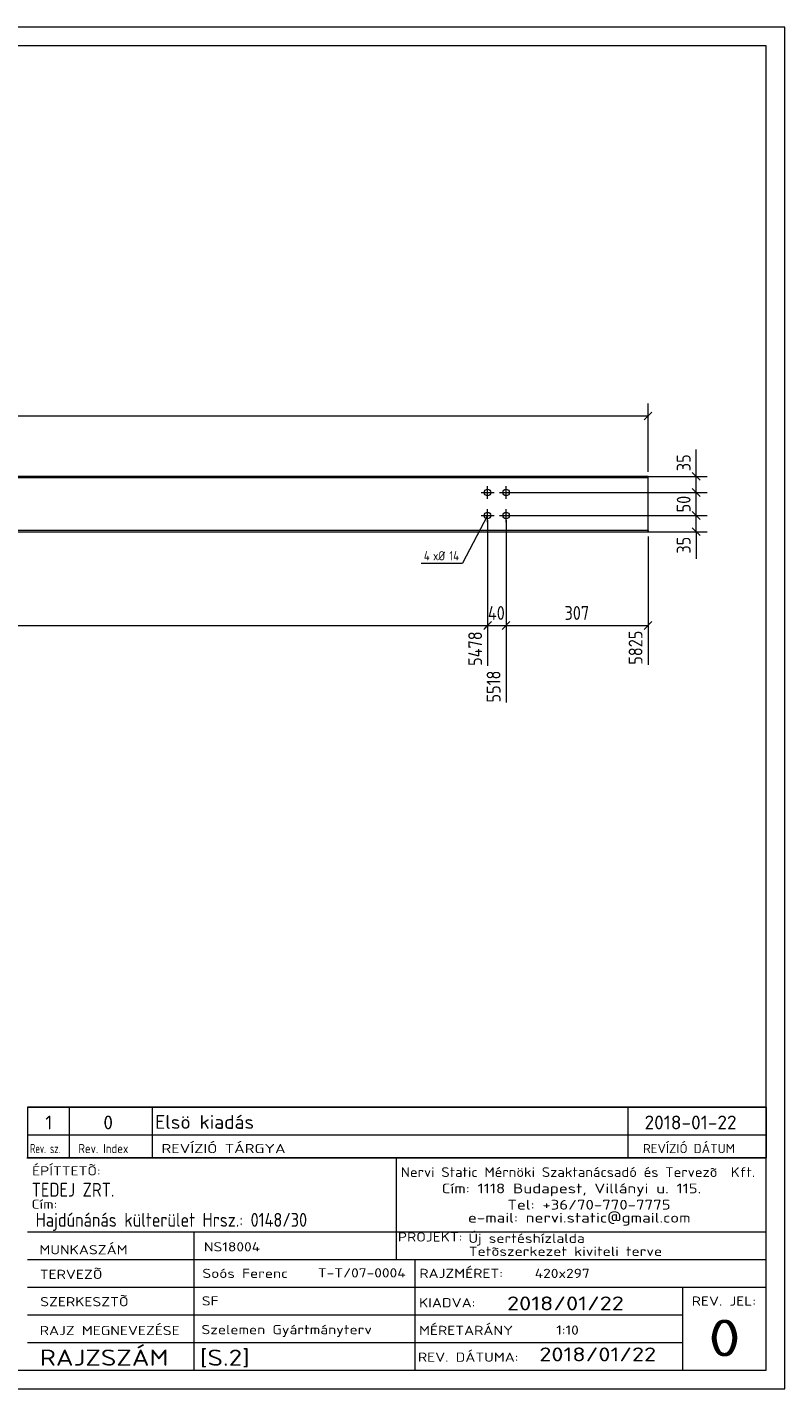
# Model space of a CAD drawing. Header units: millimetres. Extents: x 1 to 419, y 1 to 296.
# Tile 2 of 2: x 255 to 419, y 1 to 296. Entities that reach past the tile are written whole.
import ezdxf

# ---------------------------------------------------------------- set-up
doc = ezdxf.new("R2010")
doc.units = ezdxf.units.MM
doc.header["$LTSCALE"] = 0.6
doc.linetypes.add('XKITLINE00', pattern=[0])
doc.linetypes.add('XKITLINE02', pattern=[4, 2, -2])
for name, color, linetype, lineweight in [('Bolt', 7, 'Continuous', 0), ('BoltMark', 3, 'Continuous', 0), ('DrawingSheet', 5, 'Continuous', 0), ('OtherObjectType', 1, 'Continuous', 0), ('Part', 2, 'Continuous', 0), ('Z-DIMENSIONS', 1, 'Continuous', 0)]:
    doc.layers.add(name, color=color, linetype=linetype, lineweight=lineweight)
doc.styles.add('ISOCPEUR', font='ISOCPEUR.TTF')

msp = doc.modelspace()

# ---------------------------------------------------------------- linework, layer by layer
at = {"layer": 'Bolt', "color": 4, "linetype": 'XKITLINE00', "lineweight": 0}
for p, q in [((353.23, 195.19), (356.03, 195.19)), ((354.63, 193.79), (354.63, 196.59)), ((357.23, 195.19), (360.03, 195.19)), ((358.63, 193.79), (358.63, 196.59)), ((353.23, 190.19), (356.03, 190.19)), ((354.63, 188.79), (354.63, 191.59)), ((357.23, 190.19), (360.03, 190.19)), ((358.63, 188.79), (358.63, 191.59))]:
    msp.add_line(p, q, dxfattribs=at)
for centre in [(354.63, 195.19), (358.63, 195.19), (354.63, 190.19), (358.63, 190.19)]:
    msp.add_circle(centre, 0.7, dxfattribs=at)
at = {"layer": 'BoltMark', "color": 4, "linetype": 'XKITLINE00', "lineweight": 0}
for p in [(354.63, 190.19), (340.23, 179.88)]:
    msp.add_line(p, (349.17, 179.88), dxfattribs=at)
at = {"layer": 'DrawingSheet', "color": 2, "linetype": 'XKITLINE00', "lineweight": 0}
for p, q in [((419, 296), (1, 296)), ((419, 1), (419, 296)), ((1, 1), (419, 1))]:
    msp.add_line(p, q, dxfattribs=at)
at = {"layer": 'DrawingSheet', "color": 3, "linetype": 'XKITLINE00', "lineweight": 0}
for p, q in [((415, 292), (5, 292)), ((415, 5), (415, 292)), ((5, 5), (415, 5))]:
    msp.add_line(p, q, dxfattribs=at)
at = {"layer": 'OtherObjectType', "color": 7, "linetype": 'XKITLINE00', "lineweight": 0}
for p, q in [((255, 62.05), (415, 62.05)), ((255, 62.05), (255, 56.05)), ((264, 62.05), (264, 56.05)), ((282, 62.05), (282, 56.05)), ((385, 62.05), (385, 56.05)), ((415, 62.05), (415, 56.05)), ((255, 56.05), (255, 51.05)), ((255, 56.05), (415, 56.05)), ((264, 56.05), (264, 51.05)), ((282, 56.05), (282, 51.05)), ((385, 56.05), (385, 51.05)), ((415, 56.05), (415, 51.05)), ((254.84, 51.05), (415, 51.05)), ((415, 51.05), (255, 51.05)), ((334.84, 51), (334.84, 35)), ((414.98, 5), (415, 51.05)), ((254.98, 35), (414.98, 35)), ((290.98, 35), (290.98, 5)), ((334.84, 35), (334.84, 29)), ((254.98, 29), (338.84, 29)), ((338.84, 29), (338.84, 5)), ((338.84, 29), (414.84, 29)), ((254.98, 23), (414.98, 23)), ((396.84, 23), (396.84, 5)), ((254.98, 17), (396.84, 17)), ((254.98, 11), (396.98, 11)), ((254.98, 5), (414.98, 5))]:
    msp.add_line(p, q, dxfattribs=at)
at = {"layer": 'OtherObjectType', "color": 1, "linetype": 'XKITLINE00', "lineweight": 0}
for p, q in [((415, 62.05), (255, 62.05)), ((255, 56.05), (415, 56.05))]:
    msp.add_line(p, q, dxfattribs=at)
at = {"layer": 'Part', "color": 2, "linetype": 'XKITLINE00', "lineweight": 0}
for p, q in [((389.38, 198.68), (189.59, 198.68)), ((389.38, 198.38), (189.59, 198.38)), ((389.38, 186.98), (389.38, 198.68)), ((389.38, 186.98), (189.59, 186.98)), ((189.59, 186.68), (389.38, 186.68)), ((389.38, 186.68), (389.38, 186.98))]:
    msp.add_line(p, q, dxfattribs=at)
at = {"layer": 'Part', "color": 7, "linetype": 'XKITLINE02', "lineweight": 0}
msp.add_line((389.38, 186.98), (389.38, 186.68), dxfattribs=at)
at = {"layer": 'Z-DIMENSIONS', "color": 7, "linetype": 'XKITLINE00', "lineweight": 0}
for p, q in [((390.23, 212.62), (388.53, 210.92)), ((389.38, 199.68), (389.38, 214.47)), ((19.8, 211.77), (389.38, 211.77)), ((399.8, 198.68), (399.8, 204.54)), ((399.8, 198.68), (399.8, 204.54)), ((359.63, 198.68), (402.2, 198.68)), ((398.95, 199.53), (400.65, 197.84)), ((399.8, 195.19), (399.8, 198.68)), ((359.63, 195.19), (402.2, 195.19)), ((359.63, 195.19), (402.2, 195.19)), ((398.95, 196.04), (400.65, 194.34)), ((398.95, 196.04), (400.65, 194.34)), ((399.8, 190.19), (399.8, 195.19)), ((354.63, 189.19), (354.63, 171.19)), ((354.63, 189.19), (354.63, 157.62)), ((358.63, 189.19), (358.63, 149.69)), ((358.63, 189.19), (358.63, 171.19)), ((359.63, 190.19), (402.2, 190.19)), ((359.63, 190.19), (402.2, 190.19)), ((398.95, 191.04), (400.65, 189.34)), ((399.2, 190.79), (400.65, 189.34)), ((399.8, 186.68), (399.8, 190.19)), ((359.63, 186.68), (402.2, 186.68)), ((398.95, 187.53), (400.65, 185.84)), ((399.8, 186.68), (399.8, 180.82)), ((399.8, 186.68), (399.8, 180.82)), ((389.38, 185.68), (389.38, 157.87)), ((21.55, 166.39), (354.63, 166.39)), ((355.23, 166.99), (353.78, 165.54)), ((355.48, 167.24), (353.93, 165.69)), ((354.63, 166.99), (354.63, 157.62)), ((354.63, 166.39), (358.63, 166.39)), ((359.48, 167.24), (357.78, 165.54)), ((359.48, 167.24), (357.78, 165.54)), ((358.63, 166.99), (358.63, 149.69)), ((358.63, 166.39), (389.38, 166.39)), ((390.23, 167.24), (388.53, 165.54))]:
    msp.add_line(p, q, dxfattribs=at)
at = {"layer": 'Z-DIMENSIONS', "color": 3}
for p in [(389.38, 211.77), (399.8, 198.68), (399.8, 195.19), (399.8, 195.19), (399.8, 190.19), (399.8, 190.19), (399.8, 186.68), (354.63, 166.39), (354.63, 166.39), (358.63, 166.39), (358.63, 166.39), (389.38, 166.39)]:
    msp.add_point(p, dxfattribs=at)

# ---------------------------------------------------------------- texts
at = {"layer": 'BoltMark', "color": 4, "style": 'ISOCPEUR', "width": 0.85}
for s, p in [('4', (340.83, 180.48)), ('xØ', (342.81, 180.48)), ('14', (346.33, 180.48))]:
    msp.add_text(s, height=2, dxfattribs=at).set_placement(p)
at = {"layer": 'OtherObjectType', "color": 7, "style": 'ISOCPEUR'}
for s, height, width, p in [('1', 3, 1.017001, (258.82, 57.2)), ('0', 3, 1.017001, (271.4, 57.2)), ('Elsö kiadás', 3, 1.017001, (282.63, 57.31)), ('2018-01-22', 3, 1.017001, (388.62, 57.2)), ('Rev. sz.', 2, 0.68, (255.54, 52.05)), ('Rev. Index', 2, 0.85, (266, 52.05)), ('REVÍZIÓ TÁRGYA', 2, 1.275, (284, 52.05)), ('REVÍZIÓ DÁTUM', 2, 1.02, (388.28, 52.05)), ('ÉPÍTTETÕ:', 2, 1.211571, (255.96, 47.22)), ('Nervi Static Mérnöki\xa0Szaktanácsadó\xa0és\xa0Tervezõ  Kft.', 2.1176, 1.08375, (335.84, 46.88)), ('TEDEJ ZRT.', 3, 0.85, (255.87, 42.62)), ('Cím:\xa01118 Budapest, Villányi u. 115.', 2.1176, 1.250101, (344.68, 43.35)), ('Cím:', 2, 1.211571, (255.84, 40)), ('Tel:\xa0+36/70-770-7775', 2.1176, 1.250101, (358.91, 39.82)), ('Hajdúnánás külterület Hrsz.: 0148/30', 3, 0.85, (256.73, 36.1)), ('e-mail:\xa0nervi.static@gmail.com', 2.1176, 1.250101, (350.38, 37)), ('MUNKASZÁM', 2, 1.211571, (257.55, 30.12)), ('NS18004', 2, 1.211571, (293.17, 30.76)), ('PROJEKT:', 2, 1.211571, (335.18, 32.9)), ('Új sertéshízlalda', 2, 1.211571, (350.47, 32.6)), ('Tetõszerkezet kiviteli terve', 2, 1.211571, (350.54, 29.78)), ('TERVEZÕ', 2, 1.211571, (257.63, 24.79)), ('Soós Ferenc', 2, 1.211571, (292.84, 25)), ('T-T/07-0004', 2, 1.211571, (317.86, 25.11)), ('RAJZMÉRET:', 2, 1.211571, (339.84, 25)), ('420x297', 2, 1.211571, (364.84, 25)), ('SZERKESZTÕ', 2, 1.211571, (257.72, 18.87)), ('SF', 2, 1.211571, (292.72, 19.04)), ('2018/01/22', 3, 1.275, (358.84, 18)), ('REV. JEL:', 2, 1.211571, (398.84, 19)), ('KIADVA:', 2, 1.211571, (339.78, 18.64)), ('RAJZ MEGNEVEZÉSE', 2, 1.211571, (257.62, 12.62)), ('Szelemen Gyártmányterv', 2, 1.211571, (292.65, 12.82)), ('MÉRETARÁNY', 2, 1.211571, (339.78, 12.65)), ('1:10', 2, 1.211571, (369.51, 12.72)), ('0', 8, 1.275, (402.45, 8)), ('RAJZSZÁM', 3.5, 1.211571, (257.62, 6)), ('[S.2]', 3.5, 1.211571, (292.3, 5.99)), ('REV. DÁTUMA:', 2, 1.211571, (339.53, 6.85)), ('2018/01/22', 3, 1.275, (365.83, 6.95))]:
    msp.add_text(s, height=height, dxfattribs=dict(at, width=width)).set_placement(p)
at = {"layer": 'Z-DIMENSIONS', "color": 3, "style": 'ISOCPEUR', "width": 0.85}
for s, p in [('35', (398.6, 199.81)), ('50', (398.6, 190.88)), ('35', (398.6, 181.95)), ('5825', (388.18, 157.87)), ('5478', (353.43, 157.62)), ('5518', (357.43, 149.69))]:
    msp.add_text(s, height=3, rotation=90.0002, dxfattribs=at).set_placement(p)
for s, p in [('40', (354.69, 167.59)), ('307', (371.3, 167.59))]:
    msp.add_text(s, height=3, dxfattribs=at).set_placement(p)

doc.saveas('drawing.dxf')
